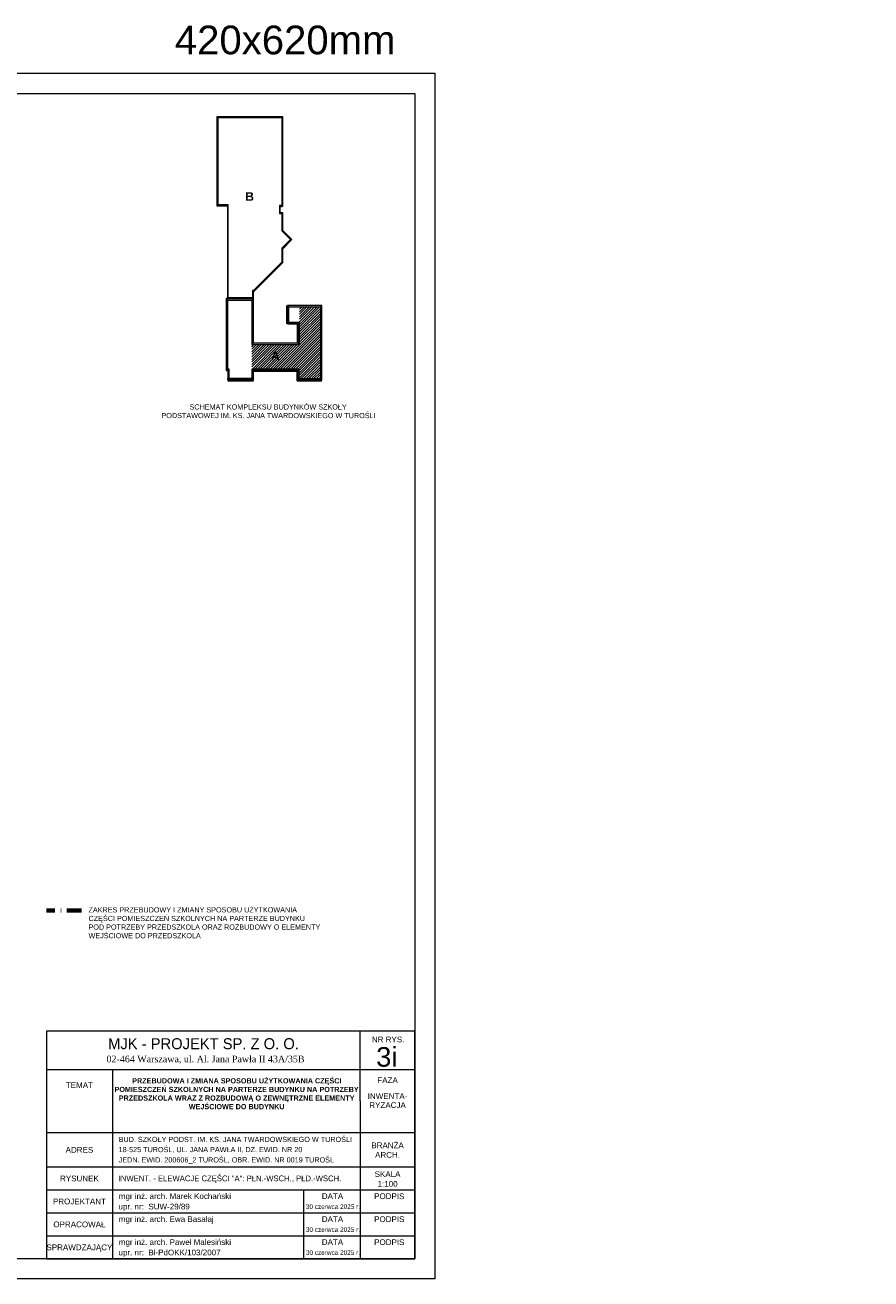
# Model space of a CAD drawing. Header units: millimetres. Extents: x -61343 to 9939, y -6894 to 7453.
# Tile 255 of 255: x 4964 to 7911, y -6894 to -2526. Entities that reach past the tile are written whole.
import ezdxf
from ezdxf.enums import TextEntityAlignment as Align

# ---------------------------------------------------------------- set-up
doc = ezdxf.new("R2010")
doc.units = ezdxf.units.MM
doc.header["$MEASUREMENT"] = 0
doc.linetypes.add('Kropki i Kreski', pattern=[920, 500, -200, 20, -200])
doc.layers.add('A_opisy', color=81, linetype='Continuous', lineweight=13)
doc.layers.add('A_widokowe', color=160, linetype='Continuous', lineweight=18)
doc.layers.add('A_zakres opracowania', color=7, linetype='Continuous', lineweight=70, true_color=0xe00038)
doc.layers.add('Konstrukcja - Ściany zew', color=7, linetype='Continuous')
doc.layers.add('Opisy - Teksty', color=7, linetype='Continuous')
doc.styles.add('st1', font='arial.ttf')
doc.styles.get("Standard").update_dxf_attribs({"font": 'arial.ttf'})
doc.styles.add('STIL16', font='arial.ttf')
doc.styles.add('STIL32', font='times.ttf')
doc.styles.add('STIL32_F', font='framd.ttf')
doc.styles.add('STYL_AUTOMATYCZNY_1', font='arial.ttf')

# ---------------------------------------------------------------- blocks, each defined once
blk = doc.blocks.new('Ściana_78_1', base_point=(29954, 22165))
at = {"layer": 'Konstrukcja - Ściany zew', "linetype": 'Continuous', "lineweight": 0, "true_color": 0x000000}
for points in [[(29954, 22165), (30005, 22216), (29954, 22216)], [(29954, 22165), (30005, 22165), (30005, 22216)], [(30005, 20665), (30005, 22165), (29954, 22165), (29954, 20665)], [(30005, 20665), (29954, 20614), (30005, 20614)], [(29954, 20665), (29954, 20614), (30005, 20665)]]:
    blk.add_hatch(color=18, dxfattribs=at).paths.add_polyline_path(points)
at = {"layer": 'Konstrukcja - Ściany zew', "color": 7, "linetype": 'Continuous', "lineweight": 15, "flags": 128}
for points in [[(30005, 22216), (29954, 22216)], [(29954, 22165), (29954, 20614)], [(30005, 20665), (30005, 22216)], [(29954, 20614), (30005, 20614)]]:
    blk.add_lwpolyline(points, dxfattribs=at)
blk = doc.blocks.new('Ściana_79_1', base_point=(29954, 19431))
at = {"layer": 'Konstrukcja - Ściany zew', "linetype": 'Continuous', "lineweight": 0, "true_color": 0x000000}
for points in [[(29163, 19431), (29112, 19431), (29112, 19380)], [(29163, 19431), (29112, 19380), (29163, 19380)], [(29163, 19380), (29954, 19380), (29954, 19431), (29163, 19431)], [(30005, 19431), (29954, 19431), (30005, 19380)], [(29954, 19431), (29954, 19380), (30005, 19380)]]:
    blk.add_hatch(color=18, dxfattribs=at).paths.add_polyline_path(points)
at = {"layer": 'Konstrukcja - Ściany zew', "color": 7, "linetype": 'Continuous', "lineweight": 15, "flags": 128}
for points in [[(29112, 19380), (29112, 19431)], [(29112, 19380), (30005, 19380)], [(29954, 19431), (29163, 19431)], [(30005, 19380), (30005, 19431)]]:
    blk.add_lwpolyline(points, dxfattribs=at)
blk = doc.blocks.new('Ściana_80_1', base_point=(29163, 19431))
at = {"layer": 'Konstrukcja - Ściany zew', "linetype": 'Continuous', "lineweight": 0, "true_color": 0x000000}
for points in [[(29112, 19712), (29163, 19763), (29112, 19763)], [(29112, 19712), (29163, 19712), (29163, 19763)], [(29112, 19712), (29112, 19431), (29163, 19431), (29163, 19712)]]:
    blk.add_hatch(color=18, dxfattribs=at).paths.add_polyline_path(points)
at = {"layer": 'Konstrukcja - Ściany zew', "color": 7, "linetype": 'Continuous', "lineweight": 15, "flags": 128}
for points in [[(29163, 19763), (29112, 19763)], [(29112, 19712), (29112, 19431)], [(29163, 19431), (29163, 19763)]]:
    blk.add_lwpolyline(points, dxfattribs=at)
blk = doc.blocks.new('Ściana_81_1', base_point=(29954, 19763))
at = {"layer": 'Konstrukcja - Ściany zew', "linetype": 'Continuous', "lineweight": 0, "true_color": 0x000000}
for points in [[(30005, 19712), (29954, 19763), (29954, 19712)], [(29954, 19763), (30005, 19712), (30005, 19763)], [(31550, 19763), (30005, 19763), (30005, 19712), (31550, 19712)], [(31550, 19712), (31601, 19712), (31601, 19763)], [(31550, 19763), (31550, 19712), (31601, 19763)]]:
    blk.add_hatch(color=18, dxfattribs=at).paths.add_polyline_path(points)
at = {"layer": 'Konstrukcja - Ściany zew', "color": 7, "linetype": 'Continuous', "lineweight": 15, "flags": 128}
for points in [[(29954, 19763), (29954, 19712)], [(31601, 19763), (29954, 19763)], [(30005, 19712), (31550, 19712)], [(31601, 19763), (31601, 19712)]]:
    blk.add_lwpolyline(points, dxfattribs=at)
blk = doc.blocks.new('Ściana_82_1', base_point=(29954, 19763))
at = {"layer": 'Konstrukcja - Ściany zew', "linetype": 'Continuous', "lineweight": 0, "true_color": 0x000000}
blk.add_hatch(color=18, dxfattribs=at).paths.add_polyline_path([(30005, 19431), (30005, 19712), (29954, 19712), (29954, 19431)])
at = {"layer": 'Konstrukcja - Ściany zew', "color": 7, "linetype": 'Continuous', "lineweight": 15, "flags": 128}
for points in [[(29954, 19712), (29954, 19431)], [(30005, 19431), (30005, 19712)]]:
    blk.add_lwpolyline(points, dxfattribs=at)
blk = doc.blocks.new('Ściana_83_1', base_point=(29954, 22165))
at = {"layer": 'Konstrukcja - Ściany zew', "linetype": 'Continuous', "lineweight": 0, "true_color": 0x000000}
for points in [[(29112, 22165), (29061, 22216), (29061, 22165)], [(29112, 22216), (29061, 22216), (29112, 22165)], [(29112, 22165), (29954, 22165), (29954, 22216), (29112, 22216)]]:
    blk.add_hatch(color=18, dxfattribs=at).paths.add_polyline_path(points)
at = {"layer": 'Konstrukcja - Ściany zew', "color": 7, "linetype": 'Continuous', "lineweight": 15, "flags": 128}
for points in [[(29061, 22216), (29061, 22165)], [(29954, 22216), (29061, 22216)], [(29112, 22165), (29954, 22165)]]:
    blk.add_lwpolyline(points, dxfattribs=at)
blk = doc.blocks.new('Ściana_84_1', base_point=(29112, 22165))
at = {"layer": 'Konstrukcja - Ściany zew', "linetype": 'Continuous', "lineweight": 0, "true_color": 0x000000}
blk.add_hatch(color=18, dxfattribs=at).paths.add_polyline_path([(29061, 22165), (29061, 19763), (29112, 19763), (29112, 22165)])
at = {"layer": 'Konstrukcja - Ściany zew', "color": 7, "linetype": 'Continuous', "lineweight": 15, "flags": 128}
for points in [[(29061, 22165), (29061, 19763)], [(29112, 19763), (29112, 22165)]]:
    blk.add_lwpolyline(points, dxfattribs=at)
blk = doc.blocks.new('Ściana_85_1', base_point=(31550, 19763))
at = {"layer": 'Konstrukcja - Ściany zew', "linetype": 'Continuous', "lineweight": 0, "true_color": 0x000000}
for points in [[(31601, 19422), (31601, 19712), (31550, 19712), (31550, 19422)], [(31601, 19422), (31550, 19371), (31601, 19371)], [(31550, 19422), (31550, 19371), (31601, 19422)]]:
    blk.add_hatch(color=18, dxfattribs=at).paths.add_polyline_path(points)
at = {"layer": 'Konstrukcja - Ściany zew', "color": 7, "linetype": 'Continuous', "lineweight": 15, "flags": 128}
for points in [[(31550, 19712), (31550, 19371)], [(31601, 19422), (31601, 19712)], [(31550, 19371), (31601, 19371)]]:
    blk.add_lwpolyline(points, dxfattribs=at)
blk = doc.blocks.new('Ściana_86_1', base_point=(29163, 19763))
at = {"layer": 'Konstrukcja - Ściany zew', "linetype": 'Continuous', "lineweight": 0, "true_color": 0x000000}
blk.add_hatch(color=18, dxfattribs=at).paths.add_polyline_path([(29112, 19763), (29061, 19763), (29061, 19712), (29112, 19712)])
at = {"layer": 'Konstrukcja - Ściany zew', "color": 7, "linetype": 'Continuous', "lineweight": 15, "flags": 128}
for points in [[(29061, 19763), (29061, 19712)], [(29061, 19712), (29112, 19712)]]:
    blk.add_lwpolyline(points, dxfattribs=at)
blk = doc.blocks.new('Ściana_87_1', base_point=(31550, 19371))
at = {"layer": 'Konstrukcja - Ściany zew', "linetype": 'Continuous', "lineweight": 0, "true_color": 0x000000}
for points in [[(32339, 19422), (31601, 19422), (31601, 19371), (32339, 19371)], [(32339, 19422), (32390, 19371), (32390, 19422)], [(32339, 19371), (32390, 19371), (32339, 19422)]]:
    blk.add_hatch(color=18, dxfattribs=at).paths.add_polyline_path(points)
at = {"layer": 'Konstrukcja - Ściany zew', "color": 7, "linetype": 'Continuous', "lineweight": 15, "flags": 128}
for points in [[(32339, 19422), (31601, 19422)], [(31601, 19371), (32390, 19371)], [(32390, 19371), (32390, 19422)]]:
    blk.add_lwpolyline(points, dxfattribs=at)
blk = doc.blocks.new('Ściana_88_1', base_point=(32339, 19371))
at = {"layer": 'Konstrukcja - Ściany zew', "linetype": 'Continuous', "lineweight": 0, "true_color": 0x000000}
for points in [[(32339, 21928), (32390, 21979), (32339, 21979)], [(32339, 21928), (32390, 21928), (32390, 21979)], [(32339, 21928), (32339, 19422), (32390, 19422), (32390, 21928)]]:
    blk.add_hatch(color=18, dxfattribs=at).paths.add_polyline_path(points)
at = {"layer": 'Konstrukcja - Ściany zew', "color": 7, "linetype": 'Continuous', "lineweight": 15, "flags": 128}
for points in [[(32390, 21979), (32339, 21979)], [(32339, 21928), (32339, 19422)], [(32390, 19422), (32390, 21979)]]:
    blk.add_lwpolyline(points, dxfattribs=at)
blk = doc.blocks.new('Ściana_89_1', base_point=(29954, 20614))
at = {"layer": 'Konstrukcja - Ściany zew', "linetype": 'Continuous', "lineweight": 0, "true_color": 0x000000}
for points in [[(31565, 20665), (30005, 20665), (30005, 20614), (31565, 20614)], [(31616, 20665), (31565, 20665), (31616, 20614)], [(31565, 20614), (31616, 20614), (31565, 20665)]]:
    blk.add_hatch(color=18, dxfattribs=at).paths.add_polyline_path(points)
at = {"layer": 'Konstrukcja - Ściany zew', "color": 7, "linetype": 'Continuous', "lineweight": 15, "flags": 128}
for points in [[(31565, 20665), (30005, 20665)], [(30005, 20614), (31616, 20614)], [(31616, 20614), (31616, 20665)]]:
    blk.add_lwpolyline(points, dxfattribs=at)
blk = doc.blocks.new('Ściana_90_1', base_point=(32339, 21928))
at = {"layer": 'Konstrukcja - Ściany zew', "linetype": 'Continuous', "lineweight": 0, "true_color": 0x000000}
blk.add_hatch(color=18, dxfattribs=at).paths.add_polyline_path([(32339, 21979), (31195, 21979), (31195, 21928), (32339, 21928)])
at = {"layer": 'Konstrukcja - Ściany zew', "color": 7, "linetype": 'Continuous', "lineweight": 15, "flags": 128}
for points in [[(32339, 21979), (31195, 21979)], [(31195, 21979), (31195, 21928)], [(31246, 21928), (32339, 21928)]]:
    blk.add_lwpolyline(points, dxfattribs=at)
blk = doc.blocks.new('Ściana_91_1', base_point=(31616, 21338))
at = {"layer": 'Konstrukcja - Ściany zew', "linetype": 'Continuous', "lineweight": 0, "true_color": 0x000000}
blk.add_hatch(color=18, dxfattribs=at).paths.add_polyline_path([(31616, 20665), (31616, 21338), (31565, 21338), (31565, 20665)])
at = {"layer": 'Konstrukcja - Ściany zew', "color": 7, "linetype": 'Continuous', "lineweight": 15, "flags": 128}
for points in [[(31565, 21338), (31565, 20665)], [(31565, 21338), (31616, 21338)], [(31616, 20665), (31616, 21338)]]:
    blk.add_lwpolyline(points, dxfattribs=at)
blk = doc.blocks.new('Ściana_92_1', base_point=(30005, 22240))
at = {"layer": 'Konstrukcja - Ściany zew', "linetype": 'Continuous', "lineweight": 0, "true_color": 0x000000}
blk.add_hatch(color=18, dxfattribs=at).paths.add_polyline_path([(30005, 22240), (29099, 22240), (29099, 22219), (30005, 22219)])
at = {"layer": 'Konstrukcja - Ściany zew', "color": 7, "linetype": 'Continuous', "lineweight": 15, "flags": 128}
for points in [[(29099, 22240), (29099, 22219)], [(29099, 22219), (30005, 22219)], [(29976, 22240), (29129, 22240)], [(30005, 22219), (30005, 22240)]]:
    blk.add_lwpolyline(points, dxfattribs=at)
blk = doc.blocks.new('Ściana_93_1', base_point=(29976, 22493))
at = {"layer": 'Konstrukcja - Ściany zew', "linetype": 'Continuous', "lineweight": 0, "true_color": 0x000000}
blk.add_hatch(color=18, dxfattribs=at).paths.add_polyline_path([(29976, 22493), (29976, 22240), (30005, 22240), (30005, 22493)])
at = {"layer": 'Konstrukcja - Ściany zew', "color": 7, "linetype": 'Continuous', "lineweight": 15, "flags": 128}
for points in [[(29976, 22493), (29976, 22240)], [(30005, 22493), (29976, 22493)], [(30005, 22240), (30005, 22452)]]:
    blk.add_lwpolyline(points, dxfattribs=at)
blk = doc.blocks.new('Ściana_94_1', base_point=(29129, 22240))
at = {"layer": 'Konstrukcja - Ściany zew', "linetype": 'Continuous', "lineweight": 0, "true_color": 0x000000}
for points in [[(29099, 25450), (29129, 25480), (29099, 25480)], [(29099, 25450), (29129, 25450), (29129, 25480)], [(29099, 25450), (29099, 22240), (29129, 22240), (29129, 25450)]]:
    blk.add_hatch(color=18, dxfattribs=at).paths.add_polyline_path(points)
at = {"layer": 'Konstrukcja - Ściany zew', "color": 7, "linetype": 'Continuous', "lineweight": 15, "flags": 128}
for points in [[(29129, 25480), (29099, 25480)], [(29099, 25450), (29099, 22240)], [(29129, 22240), (29129, 25480)]]:
    blk.add_lwpolyline(points, dxfattribs=at)
blk = doc.blocks.new('Ściana_95_1', base_point=(29129, 25480))
at = {"layer": 'Konstrukcja - Ściany zew', "linetype": 'Continuous', "lineweight": 0, "true_color": 0x000000}
blk.add_hatch(color=18, dxfattribs=at).paths.add_polyline_path([(29099, 25480), (28735, 25480), (28735, 25450), (29099, 25450)])
at = {"layer": 'Konstrukcja - Ściany zew', "color": 7, "linetype": 'Continuous', "lineweight": 15, "flags": 128}
for points in [[(28735, 25480), (28735, 25450)], [(28735, 25450), (29099, 25450)], [(29099, 25480), (28778, 25480)]]:
    blk.add_lwpolyline(points, dxfattribs=at)
blk = doc.blocks.new('Ściana_96_1', base_point=(28778, 25480))
at = {"layer": 'Konstrukcja - Ściany zew', "linetype": 'Continuous', "lineweight": 0, "true_color": 0x000000}
blk.add_hatch(color=18, dxfattribs=at).paths.add_polyline_path([(28778, 25480), (28778, 28553), (28735, 28553), (28735, 25480)])
at = {"layer": 'Konstrukcja - Ściany zew', "color": 7, "linetype": 'Continuous', "lineweight": 15, "flags": 128}
for points in [[(28778, 28553), (28735, 28553)], [(28735, 28553), (28735, 25480)], [(28778, 25480), (28778, 28523)]]:
    blk.add_lwpolyline(points, dxfattribs=at)
blk = doc.blocks.new('Ściana_97_1', base_point=(28778, 28523))
at = {"layer": 'Konstrukcja - Ściany zew', "linetype": 'Continuous', "lineweight": 0, "true_color": 0x000000}
blk.add_hatch(color=18, dxfattribs=at).paths.add_polyline_path([(28778, 28523), (31027, 28523), (31027, 28553), (28778, 28553)])
at = {"layer": 'Konstrukcja - Ściany zew', "color": 7, "linetype": 'Continuous', "lineweight": 15, "flags": 128}
for points in [[(31027, 28553), (28778, 28553)], [(28778, 28523), (30997, 28523)], [(31027, 28523), (31027, 28553)]]:
    blk.add_lwpolyline(points, dxfattribs=at)
blk = doc.blocks.new('Ściana_98_1', base_point=(30997, 28523))
at = {"layer": 'Konstrukcja - Ściany zew', "linetype": 'Continuous', "lineweight": 0, "true_color": 0x000000}
for points in [[(31027, 25457), (31027, 28523), (30997, 28523), (30997, 25457)], [(30997, 25427), (31027, 25427), (30997, 25457)], [(31027, 25457), (30997, 25457), (31027, 25427)]]:
    blk.add_hatch(color=18, dxfattribs=at).paths.add_polyline_path(points)
at = {"layer": 'Konstrukcja - Ściany zew', "color": 7, "linetype": 'Continuous', "lineweight": 15, "flags": 128}
for points in [[(30997, 28523), (30997, 25457)], [(31027, 25427), (31027, 28523)], [(31027, 25427), (30997, 25427)]]:
    blk.add_lwpolyline(points, dxfattribs=at)
blk = doc.blocks.new('Ściana_99_1', base_point=(30997, 25427))
at = {"layer": 'Konstrukcja - Ściany zew', "linetype": 'Continuous', "lineweight": 0, "true_color": 0x000000}
for points in [[(30942, 25427), (30912, 25457), (30912, 25427)], [(30912, 25457), (30942, 25427), (30942, 25457)], [(30997, 25457), (30942, 25457), (30942, 25427), (30997, 25427)]]:
    blk.add_hatch(color=18, dxfattribs=at).paths.add_polyline_path(points)
at = {"layer": 'Konstrukcja - Ściany zew', "color": 7, "linetype": 'Continuous', "lineweight": 15, "flags": 128}
for points in [[(30912, 25457), (30912, 25427)], [(30997, 25457), (30912, 25457)], [(30942, 25427), (30997, 25427)]]:
    blk.add_lwpolyline(points, dxfattribs=at)
blk = doc.blocks.new('Ściana_100_1', base_point=(30912, 25427))
at = {"layer": 'Konstrukcja - Ściany zew', "linetype": 'Continuous', "lineweight": 0, "true_color": 0x000000}
for points in [[(30942, 25209), (30942, 25427), (30912, 25427), (30912, 25209)], [(30942, 25209), (30912, 25179), (30942, 25179)], [(30912, 25209), (30912, 25179), (30942, 25209)]]:
    blk.add_hatch(color=18, dxfattribs=at).paths.add_polyline_path(points)
at = {"layer": 'Konstrukcja - Ściany zew', "color": 7, "linetype": 'Continuous', "lineweight": 15, "flags": 128}
for points in [[(30912, 25427), (30912, 25179)], [(30942, 25209), (30942, 25427)], [(30912, 25179), (30942, 25179)]]:
    blk.add_lwpolyline(points, dxfattribs=at)
blk = doc.blocks.new('Ściana_101_1', base_point=(30912, 25179))
at = {"layer": 'Konstrukcja - Ściany zew', "linetype": 'Continuous', "lineweight": 0, "true_color": 0x000000}
blk.add_hatch(color=18, dxfattribs=at).paths.add_polyline_path([(30942, 25179), (31027, 25179), (31027, 25209), (30942, 25209)])
at = {"layer": 'Konstrukcja - Ściany zew', "color": 7, "linetype": 'Continuous', "lineweight": 15, "flags": 128}
for points in [[(31027, 25209), (30942, 25209)], [(30942, 25179), (30997, 25179)], [(31027, 25179), (31027, 25209)]]:
    blk.add_lwpolyline(points, dxfattribs=at)
blk = doc.blocks.new('Ściana_102_1', base_point=(30997, 25179))
at = {"layer": 'Konstrukcja - Ściany zew', "linetype": 'Continuous', "lineweight": 0, "true_color": 0x000000}
for points in [[(31027, 24585), (31027, 25179), (30997, 25179), (30997, 24615)], [(30997, 24615), (30997, 24573), (31027, 24585)], [(30997, 24573), (31027, 24543), (31027, 24585)]]:
    blk.add_hatch(color=18, dxfattribs=at).paths.add_polyline_path(points)
at = {"layer": 'Konstrukcja - Ściany zew', "color": 7, "linetype": 'Continuous', "lineweight": 15, "flags": 128}
for points in [[(30997, 25179), (30997, 24573)], [(31027, 24585), (31027, 25179)], [(30997, 24573), (31027, 24543)]]:
    blk.add_lwpolyline(points, dxfattribs=at)
blk = doc.blocks.new('Ściana_103_1', base_point=(30997, 24573))
at = {"layer": 'Konstrukcja - Ściany zew', "linetype": 'Continuous', "lineweight": 0, "true_color": 0x000000}
blk.add_hatch(color=18, dxfattribs=at).paths.add_polyline_path([(31027, 24585), (31027, 24543), (31320, 24250), (31341, 24271)])
at = {"layer": 'Konstrukcja - Ściany zew', "color": 7, "linetype": 'Continuous', "lineweight": 15, "flags": 128}
for points in [[(31341, 24271), (31027, 24585)], [(31027, 24543), (31299, 24271)], [(31320, 24250), (31341, 24271)]]:
    blk.add_lwpolyline(points, dxfattribs=at)
blk = doc.blocks.new('Ściana_104_1', base_point=(31299, 24271))
at = {"layer": 'Konstrukcja - Ściany zew', "linetype": 'Continuous', "lineweight": 0, "true_color": 0x000000}
for points in [[(31027, 23956), (31320, 24250), (31299, 24271), (31027, 23999)], [(31027, 23999), (30997, 23969), (31027, 23956)], [(31027, 23956), (30997, 23969), (30997, 23927)]]:
    blk.add_hatch(color=18, dxfattribs=at).paths.add_polyline_path(points)
at = {"layer": 'Konstrukcja - Ściany zew', "color": 7, "linetype": 'Continuous', "lineweight": 15, "flags": 128}
for points in [[(31299, 24271), (30997, 23969)], [(31027, 23956), (31320, 24250)], [(30997, 23969), (30997, 23927)]]:
    blk.add_lwpolyline(points, dxfattribs=at)
blk = doc.blocks.new('Ściana_105_1', base_point=(30997, 23969))
at = {"layer": 'Konstrukcja - Ściany zew', "linetype": 'Continuous', "lineweight": 0, "true_color": 0x000000}
for points in [[(31027, 23515), (31027, 23956), (30997, 23927), (30997, 23486)], [(31027, 23515), (30997, 23486), (31027, 23473)], [(30997, 23486), (30997, 23443), (31027, 23473)]]:
    blk.add_hatch(color=18, dxfattribs=at).paths.add_polyline_path(points)
at = {"layer": 'Konstrukcja - Ściany zew', "color": 7, "linetype": 'Continuous', "lineweight": 15, "flags": 128}
for points in [[(30997, 23927), (30997, 23486)], [(31027, 23473), (31027, 23956)], [(31027, 23473), (30997, 23443)]]:
    blk.add_lwpolyline(points, dxfattribs=at)
blk = doc.blocks.new('Ściana_106_1', base_point=(30997, 23486))
at = {"layer": 'Konstrukcja - Ściany zew', "linetype": 'Continuous', "lineweight": 0, "true_color": 0x000000}
blk.add_hatch(color=18, dxfattribs=at).paths.add_polyline_path([(30997, 23486), (30005, 22494), (30005, 22452), (30997, 23443)])
at = {"layer": 'Konstrukcja - Ściany zew', "color": 7, "linetype": 'Continuous', "lineweight": 15, "flags": 128}
for points in [[(30997, 23486), (30005, 22494)], [(30005, 22452), (30997, 23443)], [(30005, 22494), (30005, 22493)]]:
    blk.add_lwpolyline(points, dxfattribs=at)
blk = doc.blocks.new('Ściana_145_1', base_point=(31616, 21389))
at = {"layer": 'Konstrukcja - Ściany zew', "linetype": 'Continuous', "lineweight": 0, "true_color": 0x000000}
blk.add_hatch(color=18, dxfattribs=at).paths.add_polyline_path([(31616, 21389), (31195, 21389), (31195, 21338), (31616, 21338)])
at = {"layer": 'Konstrukcja - Ściany zew', "color": 7, "linetype": 'Continuous', "lineweight": 15, "flags": 128}
for points in [[(31195, 21389), (31195, 21338)], [(31195, 21338), (31616, 21338)], [(31616, 21389), (31246, 21389)], [(31616, 21338), (31616, 21389)]]:
    blk.add_lwpolyline(points, dxfattribs=at)
blk = doc.blocks.new('Ściana_146_1', base_point=(31246, 21389))
at = {"layer": 'Konstrukcja - Ściany zew', "linetype": 'Continuous', "lineweight": 0, "true_color": 0x000000}
blk.add_hatch(color=18, dxfattribs=at).paths.add_polyline_path([(31246, 21389), (31246, 21928), (31195, 21928), (31195, 21389)])
at = {"layer": 'Konstrukcja - Ściany zew', "color": 7, "linetype": 'Continuous', "lineweight": 15, "flags": 128}
for points in [[(31195, 21928), (31195, 21389)], [(31246, 21389), (31246, 21928)]]:
    blk.add_lwpolyline(points, dxfattribs=at)

msp = doc.modelspace()

# ---------------------------------------------------------------- hatches: boundary and pattern name
at = {"layer": 'Konstrukcja - Ściany zew', "lineweight": 9, "true_color": 0xe00038}
h = msp.add_hatch(dxfattribs=at)
h.set_pattern_fill('ANSI31', color=242, scale=50)
h.set_pattern_definition([(45, (28081.088, -9021.174), (-4.4194174, 4.4194174), [])])
h.paths.add_polyline_path([(5754.694, -3639.438), (5754.694, -3724.556), (5919.313, -3724.556), (5919.313, -3758.604), (5993.196, -3758.604), (5993.196, -3508.068), (5920.845, -3508.068), (5920.845, -3639.438)])

# ---------------------------------------------------------------- linework, layer by layer
at = {"layer": 'A_opisy'}
for p, q in [((6132.354, -6274.381), (6132.354, -6031.136)), ((5038.733, -6164.381), (6322.354, -6164.381)), ((5268.733, -6164.381), (5268.733, -6824.381)), ((6132.354, -6274.381), (6132.354, -6824.381)), ((5038.733, -6384.381), (6322.354, -6384.381)), ((5038.733, -6504.381), (6322.354, -6504.381)), ((5038.733, -6584.381), (6322.354, -6584.381)), ((5934.858, -6584.381), (5934.858, -6824.381)), ((5038.733, -6664.381), (6322.354, -6664.381)), ((5038.733, -6744.381), (6322.354, -6744.381))]:
    msp.add_line(p, q, dxfattribs=at)
for points in [[(192.354, -2694.381), (6392.354, -2694.381), (6392.354, -6894.381), (192.354, -6894.381)], [(392.354, -2764.381), (6322.354, -2764.381), (6322.354, -6824.381), (392.354, -6824.381)], [(5038.733, -6824.381), (6322.354, -6824.381), (6322.354, -6031.136), (5038.733, -6031.136)]]:
    msp.add_lwpolyline(points, close=True, dxfattribs=at)
at = {"layer": 'A_widokowe', "color": 162, "lineweight": 50, "true_color": 0x0036d6}
for p, q in [((5878.711, -3502.961), (5878.711, -3567.087)), ((5915.738, -3567.087), (5915.738, -3634.331))]:
    msp.add_line(p, q, dxfattribs=at)
for points in [[(5759.801, -3729.663), (5914.206, -3729.663), (5914.206, -3763.711), (5998.303, -3763.711)], [(5670.426, -3762.859), (5759.801, -3762.859)]]:
    msp.add_lwpolyline(points, dxfattribs=at)
at = {"layer": 'A_zakres opracowania', "linetype": 'Kropki i Kreski', "ltscale": 0.1}
msp.add_line((5160.397, -5610.785), (5038.733, -5610.785), dxfattribs=at)

# ---------------------------------------------------------------- block references
at = {"layer": 'Konstrukcja - Ściany zew', "color": 7, "lineweight": 15, "xscale": 0.1, "yscale": 0.1, "zscale": 0.1}
for name, p in [('Ściana_96_1', (5637.016, -3152.889)), ('Ściana_97_1', (5637.016, -2848.525)), ('Ściana_98_1', (5858.951, -2848.525)), ('Ściana_95_1', (5672.129, -3152.889)), ('Ściana_94_1', (5672.129, -3476.861)), ('Ściana_99_1', (5858.951, -3158.171)), ('Ściana_100_1', (5850.429, -3158.171)), ('Ściana_101_1', (5850.429, -3182.913)), ('Ściana_102_1', (5858.94, -3182.913)), ('Ściana_104_1', (5889.146, -3273.773)), ('Ściana_103_1', (5858.94, -3243.567)), ('Ściana_105_1', (5858.948, -3303.972)), ('Ściana_106_1', (5858.948, -3352.298)), ('Ściana_83_1', (5754.694, -3484.352)), ('Ściana_84_1', (5670.426, -3484.352)), ('Ściana_92_1', (5759.801, -3476.861)), ('Ściana_78_1', (5754.694, -3484.352)), ('Ściana_93_1', (5756.821, -3451.508)), ('Ściana_90_1', (5993.196, -3508.068)), ('Ściana_146_1', (5883.818, -3561.98)), ('Ściana_88_1', (5993.196, -3763.711)), ('Ściana_145_1', (5920.845, -3561.98)), ('Ściana_91_1', (5920.845, -3567.087)), ('Ściana_89_1', (5754.694, -3639.438)), ('Ściana_86_1', (5675.533, -3724.556)), ('Ściana_80_1', (5675.533, -3757.752)), ('Ściana_81_1', (5754.694, -3724.556)), ('Ściana_82_1', (5754.694, -3724.556)), ('Ściana_85_1', (5914.206, -3724.556)), ('Ściana_79_1', (5754.694, -3757.752)), ('Ściana_87_1', (5914.206, -3763.711))]:
    msp.add_blockref(name, p, dxfattribs=at)

# ---------------------------------------------------------------- texts
at = {"layer": 'A_opisy'}
for s, height, style, p in [('MJK - PROJEKT SP. Z O. O. ', 38.4, 'STIL32_F', (5593.174, -6094.137)), ('NR RYS.', 20, 'st1', (6229.443, -6070.247)), ('02-464 Warszawa, ul. Al. Jana Pawła II 43A/35B', 23.04, 'STIL32', (5593.174, -6139.753)), ('3i', 68.0932, 'st1', (6224.647, -6154.91)), ('30 czerwca 2025 r.', 16, 'st1', (6037.112, -6650.598)), ('DATA', 20, 'st1', (6035.495, -6616.069)), ('PODPIS', 20, 'st1', (6233.282, -6616.377)), ('DATA', 20, 'st1', (6035.495, -6696.069)), ('PODPIS', 20, 'st1', (6233.282, -6696.377)), ('30 czerwca 2025 r.', 16, 'st1', (6037.112, -6730.598)), ('DATA', 20, 'st1', (6035.495, -6776.069)), ('PODPIS', 20, 'st1', (6233.282, -6776.377)), ('30 czerwca 2025 r.', 16, 'st1', (6037.112, -6810.598))]:
    msp.add_text(s, height=height, dxfattribs=dict(at, style=style)).set_placement(p, align=Align.CENTER)
at = {"layer": 'A_opisy', "style": 'st1'}
for s, p in [('FAZA', (6227.354, -6201.854)), ('TEMAT', (5153.733, -6219.4)), ('INWENTA-', (6227.354, -6257.736)), ('RYZACJA', (6227.354, -6288.925)), ('BRANŻA', (6227.354, -6428.988)), ('ADRES', (5153.733, -6444.748)), ('ARCH.', (6227.354, -6462.434)), ('RYSUNEK', (5153.733, -6544.381)), ('SKALA', (6227.354, -6529.272)), ('1:100', (6227.354, -6563.302)), ('PROJEKTANT', (5153.733, -6624.381)), ('OPRACOWAŁ', (5153.733, -6704.381)), ('SPRAWDZAJĄCY', (5153.733, -6784.381))]:
    msp.add_text(s, height=20, dxfattribs=at).set_placement(p, align=Align.MIDDLE_CENTER)
at = {"layer": 'A_opisy'}
for s, height, style, p in [('BUD. SZKOŁY PODST. IM. KS. JANA TWARDOWSKIEGO W TUROŚLI', 18, 'STIL16', (5290.425, -6417.432)), ('18-525 TUROŚL, UL. JANA PAWŁA II, DZ. EWID. NR 20', 18, 'STIL16', (5290.425, -6452.765)), ('JEDN. EWID. 200606_2 TUROŚL, OBR. EWID. NR 0019 TUROŚL', 18, 'STIL16', (5290.425, -6488.643)), ('INWENT. - ELEWACJE CZĘŚCI "A": PŁN.-WSCH., PŁD.-WSCH. ', 20, 'STIL32_F', (5290.751, -6554.089)), ('mgr inż. arch. Marek Kochański', 20, 'st1', (5290.876, -6616.073)), ('upr. nr:  SUW-29/89', 20, 'st1', (5289.906, -6652.22)), ('mgr inż. arch. Ewa Basałaj', 20, 'st1', (5290.876, -6696.073)), ('mgr inż. arch. Paweł Malesiński', 20, 'st1', (5290.876, -6776.073)), ('upr. nr:  Bł-PdOKK/103/2007', 20, 'st1', (5289.906, -6812.22))]:
    msp.add_text(s, height=height, dxfattribs=dict(at, style=style)).set_placement(p)
at = {"layer": 'A_opisy', "insert": (5486.21, -2528.045), "char_height": 100, "attachment_point": 1, "style": 'STYL_AUTOMATYCZNY_1'}
msp.add_mtext('\\A1;420x620mm', dxfattribs=at)
at = {"layer": 'A_opisy', "char_height": 18, "attachment_point": 1}
for s, insert in [('\\A1;\\pi130.17;SCHEMAT KOMPLEKSU BUDYNKÓW SZKOŁY \\P\\pi32.452;PODSTAWOWEJ IM. KS. JANA TWARDOWSKIEGO W TUROŚLI', (5407.208, -3847.575)), ('ZAKRES PRZEBUDOWY I ZMIANY SPOSOBU UŻYTKOWANIA CZĘŚCI POMIESZCZEŃ SZKOLNYCH NA PARTERZE BUDYNKU POD POTRZEBY PRZEDSZKOLA ORAZ ROZBUDOWY O ELEMENTY WEJŚCIOWE DO PRZEDSZKOLA', (5185.397, -5599.582))]:
    msp.add_mtext_dynamic_manual_height_columns(s, width=806.73455, gutter_width=12.5, heights=[137.169], dxfattribs=dict(at, insert=insert))
at = {"layer": 'A_opisy', "insert": (5268.733, -6195.22), "char_height": 17, "attachment_point": 1, "style": 'st1'}
msp.add_mtext_dynamic_manual_height_columns('\\pi68.939;{\\fArial|b1|i0|c238|p34;\\H1.0588x;PRZEBUDOWA I ZMIANA SPOSOBU UŻYTKOWANIA CZĘŚCI \\P\\pi7.3216;POMIESZCZEŃ SZKOLNYCH NA PARTERZE BUDYNKU NA POTRZEBY \\P\\pi22.031;PRZEDSZKOLA WRAZ Z ROZBUDOWĄ O ZEWNĘTRZNE ELEMENTY \\P\\pi265.91;WEJŚCIOWE DO BUDYNKU}', width=863.62032, gutter_width=96.285, heights=[189.161], dxfattribs=at)
at = {"layer": 'Opisy - Teksty', "color": 7, "linetype": 'Continuous', "lineweight": 15, "char_height": 30, "attachment_point": 1, "style": 'STYL_AUTOMATYCZNY_1'}
for s, insert in [('\\A1;{\\fArial|b1|i0|c238|p34;B}', (5731.637, -3108.451)), ('\\A1;{\\fArial|b1|i0|c238|p34;A}', (5821.321, -3663.932))]:
    msp.add_mtext(s, dxfattribs=dict(at, insert=insert))

doc.saveas('drawing.dxf')
